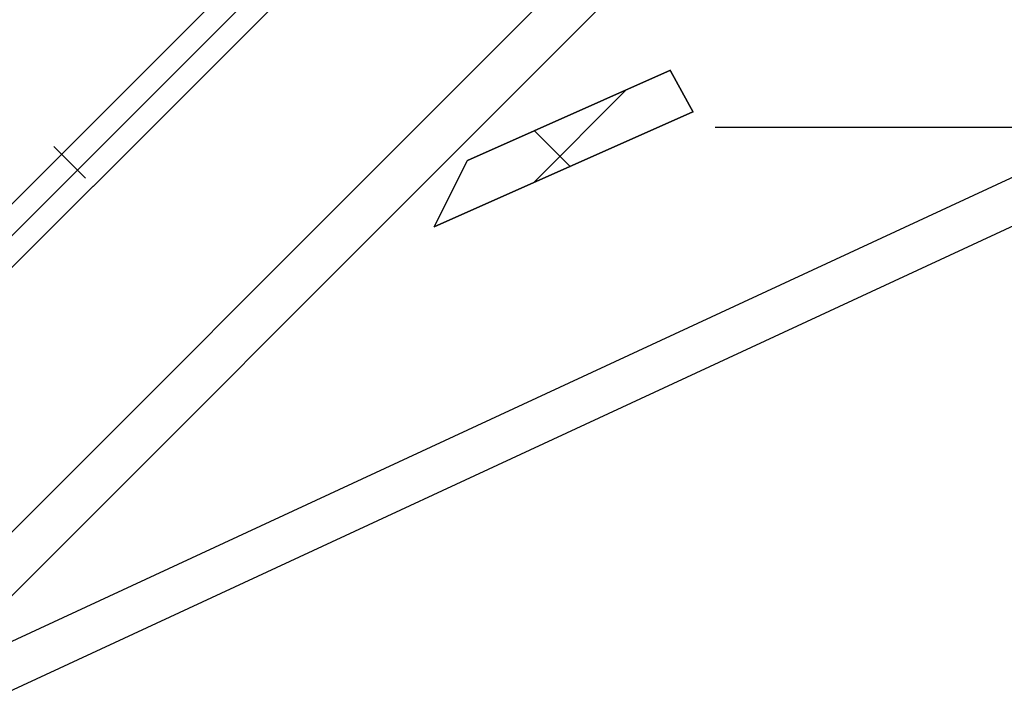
# Model space of a CAD drawing. Header units: millimetres. Extents: x -1030 to 192, y -442 to 180.
# Tile 239 of 256: x 137 to 170, y 144 to 166. Entities that reach past the tile are written whole.
import ezdxf

# ---------------------------------------------------------------- set-up
doc = ezdxf.new("R2010")
doc.units = ezdxf.units.MM
doc.header["$MEASUREMENT"] = 0
doc.layers.add('OVIDIO 120x60x72h', color=7, linetype='Continuous')

msp = doc.modelspace()

# ---------------------------------------------------------------- linework, layer by layer
at = {"layer": 'OVIDIO 120x60x72h', "extrusion": (8.002787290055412e-07, 8.002763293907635e-07, 0.9999999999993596)}
for points in [[(155.8989409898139, 179.3606868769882), (138.2304189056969, 161.6922177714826)], [(138.2304189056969, 161.6922177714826), (155.8989409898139, 179.3606868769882)]]:
    msp.add_lwpolyline(points, dxfattribs=at)
at = {"layer": 'OVIDIO 120x60x72h'}
for points in [[(138.7606546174, 161.1620390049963), (156.4307653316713, 178.8321497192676)], [(125.1846461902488, 137.6856520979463), (161.3686376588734, 173.8696435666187)], [(126.2451569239, 136.6251413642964), (162.4365183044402, 172.8165027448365)], [(154.0151880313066, 160.7455652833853), (157.1126024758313, 163.8428164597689)], [(160.0883912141, 162.6002967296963), (172.4813757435, 162.6002967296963)], [(138.2304473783, 161.6922462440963), (119.70424971, 143.1660485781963)], [(119.70424971, 143.1660485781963), (138.2304473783, 161.6922462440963)], [(138.76084914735, 161.1618444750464), (120.23465148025, 142.6356468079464)]]:
    msp.add_lwpolyline(points, dxfattribs=at)
at = {"layer": 'OVIDIO 120x60x72h', "extrusion": (0.0004054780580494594, 0.0004054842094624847, 0.9999998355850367)}
for points in [[(156.9482453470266, 178.2890187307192), (139.2766489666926, 160.617157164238)], [(139.2766489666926, 160.617157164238), (156.9482453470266, 178.2890187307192)]]:
    msp.add_lwpolyline(points, dxfattribs=at)
at = {"layer": 'OVIDIO 120x60x72h', "extrusion": (-0.2655070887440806, 0.8812084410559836, -0.3911235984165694)}
for points in [[(-162.7003158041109, 680.4121478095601), (-208.3200516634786, 739.6322720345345)], [(-208.3200516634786, 739.6322720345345), (-162.7003158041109, 680.4121478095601)]]:
    msp.add_lwpolyline(points, dxfattribs=at)
at = {"layer": 'OVIDIO 120x60x72h', "extrusion": (-0.2028516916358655, -0.1089792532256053, 0.973126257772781)}
for points in [[(-69.61607326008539, 231.6799034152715), (-69.6160732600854, 392.3357478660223)], [(-69.6160732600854, 392.3357478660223), (-69.61607326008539, 231.6799034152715)]]:
    msp.add_lwpolyline(points, dxfattribs=at)
at = {"layer": 'OVIDIO 120x60x72h', "extrusion": (-0.2653498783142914, 0.8812713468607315, -0.3910885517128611)}
for points in [[(-205.2115589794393, 736.7679478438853), (-207.3268947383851, 739.5154951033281)], [(-207.3268947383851, 739.5154951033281), (-205.2115589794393, 736.7679478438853)]]:
    msp.add_lwpolyline(points, dxfattribs=at)
at = {"layer": 'OVIDIO 120x60x72h', "extrusion": (-0.2028516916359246, -0.1089792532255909, 0.9731262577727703)}
msp.add_lwpolyline([(-69.32060326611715, 392.3357478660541), (-69.32060326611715, 231.6799034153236)], dxfattribs=at)
at = {"layer": 'OVIDIO 120x60x72h', "extrusion": (-0.2655604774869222, 0.8811853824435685, -0.3911393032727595)}
for points in [[(-209.0509467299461, 739.0913446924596), (-162.7306473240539, 678.9730491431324)], [(-162.7306473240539, 678.9730491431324), (-209.0509467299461, 739.0913446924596)]]:
    msp.add_lwpolyline(points, dxfattribs=at)
at = {"layer": 'OVIDIO 120x60x72h', "extrusion": (-0.2028516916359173, -0.1089792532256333, 0.9731262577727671)}
for points in [[(-69.02513327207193, 392.3357478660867), (-69.02513327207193, 231.6799034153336)], [(-69.02513327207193, 231.6799034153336), (-69.02513327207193, 392.3357478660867)]]:
    msp.add_lwpolyline(points, dxfattribs=at)
at = {"layer": 'OVIDIO 120x60x72h', "extrusion": (-0.2653521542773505, 0.8812746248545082, -0.3910796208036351)}
msp.add_lwpolyline([(-205.30124210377, 736.7007655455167), (-207.2270937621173, 739.2021282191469)], dxfattribs=at)
at = {"layer": 'OVIDIO 120x60x72h', "extrusion": (-0.1226097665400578, 0.2760676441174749, 0.9532856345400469)}
msp.add_lwpolyline([(-218.699353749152, 147.786625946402), (-218.699353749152, 146.2866309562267)], dxfattribs=at)
at = {"layer": 'OVIDIO 120x60x72h', "extrusion": (-0.2653515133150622, 0.8812750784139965, -0.3910790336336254)}
for points in [[(-162.8279703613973, 681.7204622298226), (-205.2116184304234, 736.7698873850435)], [(-205.2116184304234, 736.7698873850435), (-162.8279703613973, 681.7204622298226)]]:
    msp.add_lwpolyline(points, dxfattribs=at)
at = {"layer": 'OVIDIO 120x60x72h', "extrusion": (-0.2028748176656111, -0.1089962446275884, 0.9731195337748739)}
for points in [[(-68.61243863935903, 385.7796619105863), (-68.61243863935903, 390.7795879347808)], [(-68.61243863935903, 390.7795879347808), (-68.61243863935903, 385.7796619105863)]]:
    msp.add_lwpolyline(points, dxfattribs=at)
at = {"layer": 'OVIDIO 120x60x72h', "extrusion": (-0.1226096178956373, 0.2760765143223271, 0.9532830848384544)}
for points in [[(-217.5816337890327, 146.2903572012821), (-217.5816337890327, 147.7903565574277)], [(-217.5816337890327, 147.7903565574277), (-217.5816337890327, 146.2903572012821)]]:
    msp.add_lwpolyline(points, dxfattribs=at)
at = {"layer": 'OVIDIO 120x60x72h', "extrusion": (-0.2653579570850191, 0.8812691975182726, -0.3910879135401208)}
for points in [[(-207.1278827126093, 738.8847796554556), (-205.3915227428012, 736.6295507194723)], [(-205.3915227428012, 736.6295507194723), (-207.1278827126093, 738.8847796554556)]]:
    msp.add_lwpolyline(points, dxfattribs=at)
at = {"layer": 'OVIDIO 120x60x72h', "extrusion": (-0.202866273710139, -0.1089886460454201, 0.9731221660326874)}
msp.add_lwpolyline([(-67.90201584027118, 385.7711055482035), (-67.90201584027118, 390.7710403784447)], dxfattribs=at)
at = {"layer": 'OVIDIO 120x60x72h', "extrusion": (-0.2653523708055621, 0.8812743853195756, -0.3910800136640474)}
msp.add_lwpolyline([(-204.4073565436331, 727.4604498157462), (-160.0944379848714, 669.9053049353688)], dxfattribs=at)
at = {"layer": 'OVIDIO 120x60x72h', "extrusion": (-0.1226098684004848, 0.2760888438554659, 0.953279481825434)}
msp.add_lwpolyline([(-215.1543808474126, 147.7959647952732), (-215.1543808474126, 146.2959651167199)], dxfattribs=at)
at = {"layer": 'OVIDIO 120x60x72h', "extrusion": (-0.2653515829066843, 0.8812750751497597, -0.3910789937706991)}
for points in [[(-205.390588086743, 736.6321033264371), (-163.0067543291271, 681.5824572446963)], [(-163.0067543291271, 681.5824572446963), (-205.390588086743, 736.6321033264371)]]:
    msp.add_lwpolyline(points, dxfattribs=at)
at = {"layer": 'OVIDIO 120x60x72h', "extrusion": (-0.2028719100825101, -0.1089945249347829, 0.9731203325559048)}
for points in [[(-67.18667533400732, 385.7772469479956), (-67.18667533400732, 390.7771905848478)], [(-67.18667533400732, 390.7771905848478), (-67.18667533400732, 385.7772469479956)]]:
    msp.add_lwpolyline(points, dxfattribs=at)
at = {"layer": 'OVIDIO 120x60x72h', "extrusion": (-7.099553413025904e-06, -3.152902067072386e-06, 0.9999999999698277)}
for points in [[(151.7975616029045, 161.4824139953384), (158.5860844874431, 164.4971878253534)], [(158.5860844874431, 164.4971878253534), (151.7975616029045, 161.4824139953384)]]:
    msp.add_lwpolyline(points, dxfattribs=at)
at = {"layer": 'OVIDIO 120x60x72h', "extrusion": (0.05815120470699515, 0.986823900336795, -0.1509868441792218)}
for points in [[(-148.629597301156, 773.1181664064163), (-150.0825412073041, 769.3953733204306)], [(-150.0825412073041, 769.3953733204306), (-148.629597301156, 773.1181664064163)]]:
    msp.add_lwpolyline(points, dxfattribs=at)
at = {"layer": 'OVIDIO 120x60x72h', "extrusion": (-9.93299705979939e-06, 1.824367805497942e-05, 0.9999999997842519)}
for points in [[(159.3430983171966, 163.0945654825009), (158.5882253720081, 164.4810210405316)], [(158.5882253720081, 164.4810210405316), (159.3430983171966, 163.0945654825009)]]:
    msp.add_lwpolyline(points, dxfattribs=at)
at = {"layer": 'OVIDIO 120x60x72h', "extrusion": (-0.1226098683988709, 0.2760888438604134, 0.9532794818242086)}
msp.add_lwpolyline([(-212.2119986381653, 147.7959856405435), (-212.2119986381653, 146.2959852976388)], dxfattribs=at)
at = {"layer": 'OVIDIO 120x60x72h', "extrusion": (0.05815167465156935, 0.986823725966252, -0.1509878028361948)}
msp.add_lwpolyline([(-149.0470758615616, 773.0171139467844), (-150.4105775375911, 769.5235001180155)], dxfattribs=at)
at = {"layer": 'OVIDIO 120x60x72h', "extrusion": (-0.1226087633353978, 0.2760856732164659, 0.9532805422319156)}
for points in [[(-212.7285448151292, 147.7935647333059), (-212.7285448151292, 146.2935627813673)], [(-212.7285448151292, 146.2935627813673), (-212.7285448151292, 147.7935647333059)]]:
    msp.add_lwpolyline(points, dxfattribs=at)
at = {"layer": 'OVIDIO 120x60x72h', "extrusion": (-0.2357022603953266, -0.2357022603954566, 0.9428090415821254)}
msp.add_lwpolyline([(6.512636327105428, 365.6625703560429), (6.512636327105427, 474.7403737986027)], dxfattribs=at)
at = {"layer": 'OVIDIO 120x60x72h', "extrusion": (-7.099553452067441e-06, -3.152902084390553e-06, 0.9999999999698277)}
for points in [[(150.6912178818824, 159.2693946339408), (159.3409574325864, 163.1107322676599)], [(159.3409574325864, 163.1107322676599), (150.6912178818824, 159.2693946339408)]]:
    msp.add_lwpolyline(points, dxfattribs=at)
at = {"layer": 'OVIDIO 120x60x72h', "extrusion": (0.05815135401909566, 0.9868238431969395, -0.1509871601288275)}
for points in [[(-149.4646955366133, 772.9159509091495), (-150.7387530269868, 769.6515097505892)], [(-150.7387530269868, 769.6515097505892), (-149.4646955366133, 772.9159509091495)]]:
    msp.add_lwpolyline(points, dxfattribs=at)
at = {"layer": 'OVIDIO 120x60x72h', "extrusion": (0, 1, 0)}
for points in [[(-172.4813757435, 752.7161356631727), (-160.0883912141, 752.7161356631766)], [(-160.0883912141, 755.3994172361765), (-172.4813757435, 755.3994172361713)]]:
    msp.add_lwpolyline(points, dxfattribs=at)
at = {"layer": 'OVIDIO 120x60x72h', "extrusion": (1, 0, 0)}
for points in [[(163.2711171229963, 752.7161356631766), (161.9294763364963, 755.3994172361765)], [(161.9294763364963, 755.3994172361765), (163.2711171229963, 752.7161356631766)], [(161.9294763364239, 755.3994172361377), (163.2711171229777, 752.7161356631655)], [(162.9062403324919, 752.533697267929), (161.5645995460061, 755.2169788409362)], [(161.6584626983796, 725.1651395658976), (161.6584626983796, 723.7283691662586)], [(160.2289402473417, 751.1950472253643), (158.8872994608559, 753.8783287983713)]]:
    msp.add_lwpolyline(points, dxfattribs=at)
at = {"layer": 'OVIDIO 120x60x72h', "extrusion": (0.213728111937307, -0.3182640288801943, 0.9235953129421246)}
msp.add_lwpolyline([(223.9253327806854, 331.3254774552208), (223.9253327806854, 330.373730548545)], dxfattribs=at)
at = {"layer": 'OVIDIO 120x60x72h', "extrusion": (-0.2028623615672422, -0.1089862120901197, 0.9731232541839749)}
msp.add_lwpolyline([(-67.18933421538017, 385.7678006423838), (-67.18933421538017, 375.7256709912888)], dxfattribs=at)
at = {"layer": 'OVIDIO 120x60x72h', "extrusion": (-1.531110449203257e-05, 1.531191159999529e-05, 0.9999999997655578)}
msp.add_lwpolyline([(155.2409474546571, 161.273216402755), (154.0487638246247, 162.4654628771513)], dxfattribs=at)
at = {"layer": 'OVIDIO 120x60x72h', "extrusion": (0.2137306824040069, -0.318267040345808, 0.9235936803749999)}
msp.add_lwpolyline([(223.5514047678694, 331.3281168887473), (223.5514047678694, 330.3763624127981)], dxfattribs=at)
at = {"layer": 'OVIDIO 120x60x72h', "extrusion": (0.999999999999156, 5.809963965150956e-07, -1.161986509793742e-06)}
for points in [[(162.5412741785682, 752.3514521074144), (161.1996294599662, 755.0347270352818)], [(161.1996294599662, 755.0347270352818), (162.5412741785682, 752.3514521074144)]]:
    msp.add_lwpolyline(points, dxfattribs=at)
at = {"layer": 'OVIDIO 120x60x72h', "extrusion": (-0.2357022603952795, -0.2357022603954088, 0.9428090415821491)}
msp.add_lwpolyline([(7.461319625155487, 474.7403737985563), (7.461319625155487, 365.6625703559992)], dxfattribs=at)
at = {"layer": 'OVIDIO 120x60x72h', "extrusion": (0.007397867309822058, -0.007397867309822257, 0.9999452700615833)}
for points in [[(139.0241737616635, 160.8979213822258), (137.9634537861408, 161.9585833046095)], [(137.9634537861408, 161.9585833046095), (139.0241737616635, 160.8979213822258)]]:
    msp.add_lwpolyline(points, dxfattribs=at)
at = {"layer": 'OVIDIO 120x60x72h', "extrusion": (-0.2028516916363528, -0.108979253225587, 0.9731262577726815)}
msp.add_lwpolyline([(-66.59941359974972, 385.7586003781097), (-66.59941359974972, 375.7164707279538)], dxfattribs=at)
at = {"layer": 'OVIDIO 120x60x72h', "extrusion": (0.2137306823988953, -0.3182670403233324, 0.9235936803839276)}
msp.add_lwpolyline([(223.1774218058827, 330.3763623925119), (223.1774218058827, 331.328116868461)], dxfattribs=at)
at = {"layer": 'OVIDIO 120x60x72h', "extrusion": (-0.2028662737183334, -0.1089886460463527, 0.9731221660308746)}
for points in [[(-70.4123585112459, 375.8300407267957), (-70.4123585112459, 378.493498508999)], [(-70.4123585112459, 378.493498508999), (-70.4123585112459, 375.8300407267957)]]:
    msp.add_lwpolyline(points, dxfattribs=at)
at = {"layer": 'OVIDIO 120x60x72h', "extrusion": (3.067445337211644e-06, 6.135810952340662e-06, 0.9999999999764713)}
for points in [[(151.7898796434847, 161.4753956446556), (150.6835359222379, 159.2623762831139)], [(150.6835359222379, 159.2623762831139), (151.7898796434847, 161.4753956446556)]]:
    msp.add_lwpolyline(points, dxfattribs=at)
at = {"layer": 'OVIDIO 120x60x72h', "extrusion": (0.9998841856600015, 0.0002316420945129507, -0.01521714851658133)}
msp.add_lwpolyline([(161.143502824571, 37.67035978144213), (150.5973528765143, 730.3930888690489)], dxfattribs=at)
at = {"layer": 'OVIDIO 120x60x72h', "extrusion": (-0.2028516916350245, -0.1089792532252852, 0.9731262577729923)}
msp.add_lwpolyline([(-66.00847361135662, 375.7164707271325), (-66.00847361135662, 385.7586003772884)], dxfattribs=at)
at = {"layer": 'OVIDIO 120x60x72h', "extrusion": (-0.1226098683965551, 0.2760888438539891, 0.953279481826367)}
msp.add_lwpolyline([(-202.9753980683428, 147.3112311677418), (-202.9753980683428, 146.2959877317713)], dxfattribs=at)
at = {"layer": 'OVIDIO 120x60x72h', "extrusion": (-0.2357022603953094, -0.2357022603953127, 0.9428090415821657)}
msp.add_lwpolyline([(9.358686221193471, 365.6625703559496), (9.358686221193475, 474.7403737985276)], dxfattribs=at)
at = {"layer": 'OVIDIO 120x60x72h', "extrusion": (-0.2357022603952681, -0.2357022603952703, 0.9428090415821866)}
msp.add_lwpolyline([(10.30736951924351, 474.7403737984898), (10.30736951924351, 365.6625703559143)], dxfattribs=at)
at = {"layer": 'OVIDIO 120x60x72h', "extrusion": (0.0003781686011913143, 0.0003781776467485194, 0.9999998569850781)}
for points in [[(139.2776216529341, 160.6181329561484), (120.7516415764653, 142.0917123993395)], [(120.7516415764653, 142.0917123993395), (139.2776216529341, 160.6181329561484)]]:
    msp.add_lwpolyline(points, dxfattribs=at)
at = {"layer": 'OVIDIO 120x60x72h', "extrusion": (-0.2028662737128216, -0.1089886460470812, 0.973122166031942)}
msp.add_lwpolyline([(-69.6994121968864, 375.8300407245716), (-69.6994121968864, 377.5096983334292)], dxfattribs=at)
at = {"layer": 'OVIDIO 120x60x72h', "extrusion": (0.05870066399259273, 0.9840532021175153, -0.1679092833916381)}
for points in [[(-141.6397999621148, 767.1445423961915), (-139.7012168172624, 772.60130054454)], [(-139.7012168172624, 772.60130054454), (-141.6397999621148, 767.1445423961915)]]:
    msp.add_lwpolyline(points, dxfattribs=at)
at = {"layer": 'OVIDIO 120x60x72h', "extrusion": (-0.1226098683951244, 0.2760888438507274, 0.9532794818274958)}
for points in [[(-201.6831124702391, 146.2959877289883), (-201.6831124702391, 147.7959877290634)], [(-201.6831124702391, 147.7959877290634), (-201.6831124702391, 146.2959877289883)]]:
    msp.add_lwpolyline(points, dxfattribs=at)
at = {"layer": 'OVIDIO 120x60x72h', "extrusion": (0.0002316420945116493, 0.9998841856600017, 0.01521714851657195)}
msp.add_lwpolyline([(-138.5355522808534, 33.12512452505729), (-149.0768019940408, 725.5259822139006)], dxfattribs=at)
at = {"layer": 'OVIDIO 120x60x72h', "extrusion": (-0.1226098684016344, 0.2760888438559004, 0.9532794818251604)}
msp.add_lwpolyline([(-202.3334393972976, 147.7959877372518), (-202.3334393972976, 146.2959877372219)], dxfattribs=at)
at = {"layer": 'OVIDIO 120x60x72h', "extrusion": (0.05870066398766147, 0.9840532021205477, -0.16790928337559)}
msp.add_lwpolyline([(-141.9683761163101, 767.2612732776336), (-140.0297929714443, 772.7180314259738)], dxfattribs=at)
at = {"layer": 'OVIDIO 120x60x72h', "extrusion": (-0.2028662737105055, -0.1089886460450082, 0.9731221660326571)}
for points in [[(-68.61494824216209, 318.3478495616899), (-68.61494824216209, 375.7289758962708)], [(-68.61494824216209, 375.7289758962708), (-68.61494824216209, 318.3478495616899)]]:
    msp.add_lwpolyline(points, dxfattribs=at)
at = {"layer": 'OVIDIO 120x60x72h', "extrusion": (-0.2028662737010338, -0.1089886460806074, 0.9731221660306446)}
for points in [[(-68.98646585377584, 375.8300407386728), (-68.98646585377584, 376.5258981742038)], [(-68.98646585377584, 376.5258981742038), (-68.98646585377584, 375.8300407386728)]]:
    msp.add_lwpolyline(points, dxfattribs=at)
at = {"layer": 'OVIDIO 120x60x72h', "extrusion": (-0.1226187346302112, 0.2761142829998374, 0.9532709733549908)}
for points in [[(-202.9831479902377, 147.8154049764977), (-202.9831479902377, 146.3154049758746)], [(-202.9831479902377, 146.3154049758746), (-202.9831479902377, 147.8154049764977)]]:
    msp.add_lwpolyline(points, dxfattribs=at)
at = {"layer": 'OVIDIO 120x60x72h', "extrusion": (0.05870066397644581, 0.9840531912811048, -0.1679093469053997)}
for points in [[(-142.2969369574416, 767.3780474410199), (-140.3583690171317, 772.8347647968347)], [(-140.3583690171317, 772.8347647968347), (-142.2969369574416, 767.3780474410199)]]:
    msp.add_lwpolyline(points, dxfattribs=at)
at = {"layer": 'OVIDIO 120x60x72h', "extrusion": (-0.2028662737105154, -0.1089886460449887, 0.9731221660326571)}
msp.add_lwpolyline([(-67.90200193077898, 318.3478495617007), (-67.90200193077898, 375.7289758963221)], dxfattribs=at)
at = {"layer": 'OVIDIO 120x60x72h', "extrusion": (-0.2028668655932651, -0.1089890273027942, 0.9731219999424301)}
for points in [[(-67.1890186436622, 318.3483571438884), (-67.1890186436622, 375.7294834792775)], [(-67.1890186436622, 375.7294834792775), (-67.1890186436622, 318.3483571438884)]]:
    msp.add_lwpolyline(points, dxfattribs=at)
at = {"layer": 'OVIDIO 120x60x72h', "extrusion": (0.9999999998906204, -6.614194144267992e-06, 1.32292026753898e-05)}
msp.add_lwpolyline([(157.9174999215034, 750.0367042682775), (156.5758813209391, 752.720106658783)], dxfattribs=at)
at = {"layer": 'OVIDIO 120x60x72h', "extrusion": (-0.2357022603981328, -0.2357022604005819, 0.9428090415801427)}
msp.add_lwpolyline([(8.134314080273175, 459.2413585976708), (8.134314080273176, 353.8333721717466)], dxfattribs=at)
at = {"layer": 'OVIDIO 120x60x72h', "extrusion": (0.8811853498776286, -0.2655605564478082, -0.3911393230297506)}
for points in [[(154.7748717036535, 684.7695351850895), (201.0951521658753, 744.8877890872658)], [(201.0951521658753, 744.8877890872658), (154.7748717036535, 684.7695351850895)]]:
    msp.add_lwpolyline(points, dxfattribs=at)
at = {"layer": 'OVIDIO 120x60x72h', "extrusion": (0.8812084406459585, -0.2655070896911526, -0.3911235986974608)}
for points in [[(154.7436005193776, 686.2082150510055), (200.3633315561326, 745.42833281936)], [(200.3633315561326, 745.42833281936), (154.7436005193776, 686.2082150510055)]]:
    msp.add_lwpolyline(points, dxfattribs=at)
at = {"layer": 'OVIDIO 120x60x72h', "extrusion": (-0.2357022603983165, -0.2357022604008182, 0.9428090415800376)}
msp.add_lwpolyline([(8.067359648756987, 455.4612925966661), (8.067359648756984, 350.920930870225)], dxfattribs=at)
at = {"layer": 'OVIDIO 120x60x72h', "extrusion": (-0.2653523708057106, 0.8812743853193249, -0.3910800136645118)}
msp.add_lwpolyline([(-192.6657051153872, 684.197242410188), (-150.7979895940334, 629.8180114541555)], dxfattribs=at)
at = {"layer": 'OVIDIO 120x60x72h', "extrusion": (-0.1089792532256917, -0.2028516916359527, 0.9731262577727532)}
for points in [[(85.13117587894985, 226.9616971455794), (85.13117587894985, 387.6175415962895)], [(85.13117587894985, 387.6175415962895), (85.13117587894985, 226.9616971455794)]]:
    msp.add_lwpolyline(points, dxfattribs=at)
at = {"layer": 'OVIDIO 120x60x72h', "extrusion": (-0.1089792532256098, -0.2028516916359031, 0.9731262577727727)}
msp.add_lwpolyline([(85.42664587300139, 387.617541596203), (85.42664587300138, 226.9616971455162)], dxfattribs=at)
at = {"layer": 'OVIDIO 120x60x72h', "extrusion": (-0.1089792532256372, -0.2028516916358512, 0.9731262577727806)}
for points in [[(85.72211586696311, 387.6175415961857), (85.72211586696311, 226.9616971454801)], [(85.72211586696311, 226.9616971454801), (85.72211586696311, 387.6175415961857)]]:
    msp.add_lwpolyline(points, dxfattribs=at)
at = {"layer": 'OVIDIO 120x60x72h', "extrusion": (0.8812750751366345, -0.2653515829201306, -0.3910789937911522)}
msp.add_lwpolyline([(155.0475107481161, 687.3775270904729), (197.4311659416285, 742.4269412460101)], dxfattribs=at)
at = {"layer": 'OVIDIO 120x60x72h', "extrusion": (0.8812750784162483, -0.2653515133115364, -0.391079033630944)}
for points in [[(154.8683683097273, 687.5150682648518), (197.2521951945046, 742.564725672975)], [(197.2521951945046, 742.564725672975), (154.8683683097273, 687.5150682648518)]]:
    msp.add_lwpolyline(points, dxfattribs=at)
at = {"layer": 'OVIDIO 120x60x72h', "extrusion": (0.8812743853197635, -0.2653523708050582, -0.3910800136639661)}
msp.add_lwpolyline([(152.2652480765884, 675.605399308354), (196.5781155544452, 733.1604778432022)], dxfattribs=at)
at = {"layer": 'OVIDIO 120x60x72h', "extrusion": (-0.04629577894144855, -0.02146384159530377, 0.9986971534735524)}
msp.add_lwpolyline([(-74.48349597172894, 134.3815355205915), (-74.48349597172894, 234.8927538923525)], dxfattribs=at)
at = {"layer": 'OVIDIO 120x60x72h', "extrusion": (0.494807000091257, 0.4726049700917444, 0.7292534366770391)}
msp.add_lwpolyline([(6.527648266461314, 344.2240031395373), (6.526577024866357, 344.2700773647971), (6.526925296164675, 344.3163186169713), (6.528706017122, 344.3626615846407), (6.531928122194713, 344.4090398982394), (6.536596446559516, 344.4553864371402), (6.542711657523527, 344.5016336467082), (6.550270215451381, 344.547713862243), (6.559264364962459, 344.5935596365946), (6.56968215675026, 344.6391040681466), (6.581507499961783, 344.6842811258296), (6.594720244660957, 344.7290259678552), (6.609296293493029, 344.7732752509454), (6.625207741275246, 344.816967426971), (6.642423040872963, 344.8600430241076), (6.660907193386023, 344.9024449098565), (6.680621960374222, 344.9441185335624)], dxfattribs=at)
at = {"layer": 'OVIDIO 120x60x72h', "extrusion": (-0.04629577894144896, -0.02146384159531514, 0.9986971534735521)}
msp.add_lwpolyline([(-72.99730687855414, 133.4133035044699), (-72.99730687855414, 234.7177478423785)], dxfattribs=at)
at = {"layer": 'OVIDIO 120x60x72h', "extrusion": (0.4948070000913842, 0.4726049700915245, 0.7292534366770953)}
msp.add_lwpolyline([(5.028385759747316, 344.1764099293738), (5.026562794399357, 344.267963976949), (5.027542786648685, 344.3598329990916), (5.031350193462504, 344.4518888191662), (5.038001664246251, 344.5440012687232), (5.047505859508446, 344.6360387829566), (5.059863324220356, 344.7278690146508), (5.075066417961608, 344.8193594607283), (5.093099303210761, 344.9103780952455), (5.11393799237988, 345.0007940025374), (5.137550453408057, 345.0904780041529), (5.163896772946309, 345.1793032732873), (5.192929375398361, 345.2671459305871), (5.224593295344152, 345.3538856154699), (5.258826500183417, 345.4394060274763), (5.29556025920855, 345.5235954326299), (5.334719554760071, 345.6063471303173)], dxfattribs=at)
at = {"layer": 'OVIDIO 120x60x72h', "extrusion": (-0.1089792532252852, -0.2028516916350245, 0.9731262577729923)}
msp.add_lwpolyline([(82.11451621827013, 381.0403941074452), (82.11451621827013, 370.9982644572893)], dxfattribs=at)
at = {"layer": 'OVIDIO 120x60x72h', "extrusion": (-0.1089792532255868, -0.2028516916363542, 0.9731262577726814)}
msp.add_lwpolyline([(82.70545620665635, 381.0403941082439), (82.70545620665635, 370.998264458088)], dxfattribs=at)

doc.saveas('drawing.dxf')
